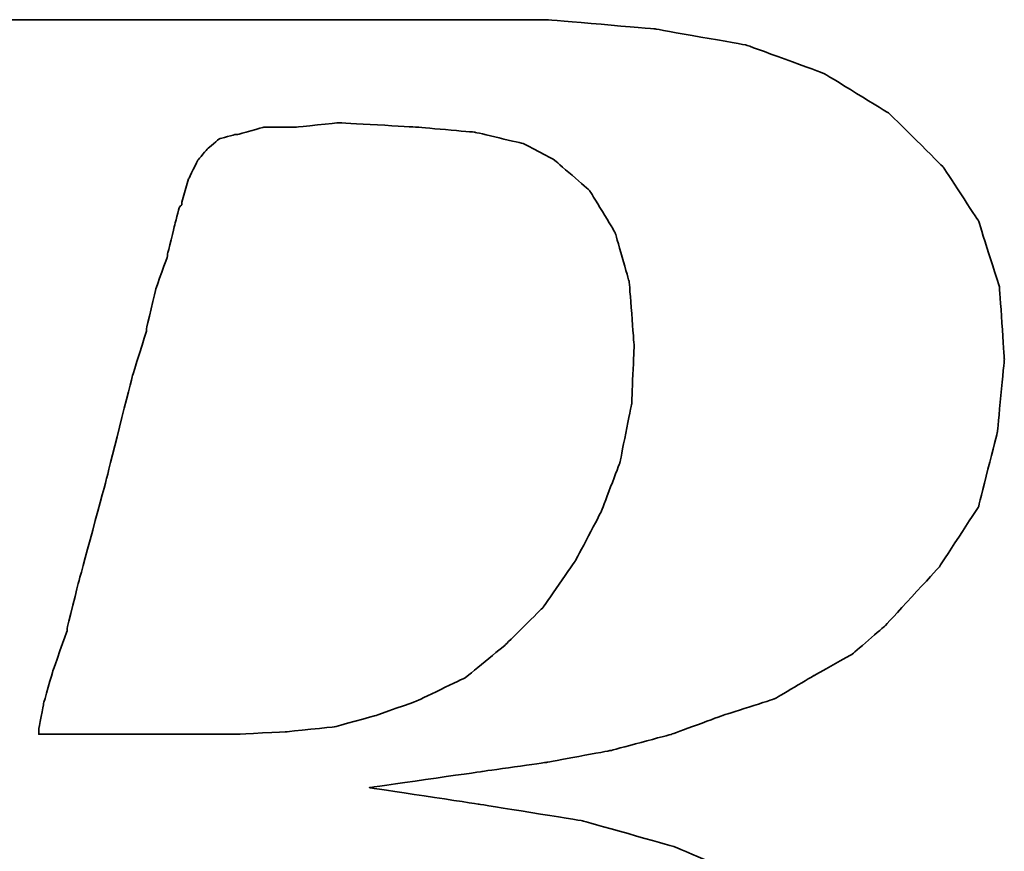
# Model space of a CAD drawing. Header units: millimetres. Extents: x 8 to 314, y 87 to 192.
# Tile 29 of 44: x 233.85 to 235.27, y 114.69 to 115.89. Entities that reach past the tile are written whole.
import ezdxf

# ---------------------------------------------------------------- set-up
doc = ezdxf.new("R2010")
doc.units = ezdxf.units.MM
doc.header["$LTSCALE"] = 0.15
doc.layers.add('DIM', color=4, linetype='CONTINUOUS')
doc.layers.add('layer 1', color=7, linetype='CONTINUOUS')

# ---------------------------------------------------------------- blocks, each defined once
blk = doc.blocks.new('TBI MOTION logo(完整正式版)')
at = {"layer": 'layer 1', "color": 22, "lineweight": 35}
for points, knots in [([(-64.65375, -6.86375), (-64.65375, -6.86375), (-64.84375, -7.29625), (-64.84375, -7.29625), (-64.84375, -7.29625), (-64.84375, -7.29625), (-64.86875, -7.34375), (-64.86875, -7.34375), (-64.86875, -7.34375), (-64.86875, -7.34375), (-64.86875, -7.36875), (-64.86875, -7.36875), (-64.86875, -7.36875), (-64.86875, -7.36875), (-65.15375, -7.65375), (-65.15375, -7.65375), (-65.15375, -7.65375), (-65.15375, -7.65375), (-65.17875, -7.65375), (-65.17875, -7.65375), (-65.17875, -7.65375), (-65.17875, -7.65375), (-65.20375, -7.67875), (-65.20375, -7.67875), (-65.20375, -7.67875), (-65.20375, -7.67875), (-65.58875, -7.87125), (-65.58875, -7.87125), (-65.58875, -7.87125), (-65.58875, -7.87125), (-65.63375, -7.87125), (-65.63375, -7.87125), (-65.63375, -7.87125), (-65.63375, -7.87125), (-65.65875, -7.89375), (-65.65875, -7.89375), (-65.65875, -7.89375), (-65.65875, -7.89375), (-66.09375, -7.94375), (-66.09375, -7.94375), (-66.09375, -7.94375), (-66.09375, -7.94375), (-66.11375, -7.94375), (-66.11375, -7.94375), (-66.11375, -7.94375), (-66.11375, -7.94375), (-66.16375, -7.94375), (-66.16375, -7.94375), (-66.16375, -7.94375), (-66.16375, -7.94375), (-66.30875, -7.94375), (-66.30875, -7.94375), (-66.30875, -7.94375), (-66.30875, -7.94375), (-66.69375, -7.94375), (-66.69375, -7.94375), (-66.69375, -7.94375), (-66.69375, -7.94375), (-67.07375, -7.94375), (-67.07375, -7.94375), (-67.07375, -7.94375), (-67.07375, -7.94375), (-67.12375, -7.94375), (-67.12375, -7.94375), (-67.12375, -7.94375), (-67.12375, -7.94375), (-67.12375, -7.96625), (-67.12375, -7.96625), (-67.12375, -7.96625), (-67.12375, -7.96625), (-67.14875, -7.99125), (-67.14875, -7.99125), (-67.14875, -7.99125), (-67.14875, -7.99125), (-67.24375, -8.34875), (-67.24375, -8.34875), (-67.24375, -8.34875), (-67.24375, -8.34875), (-67.31375, -8.68625), (-67.31375, -8.68625), (-67.31375, -8.68625), (-67.31375, -8.68625), (-67.26875, -8.68625), (-67.26875, -8.68625), (-67.26875, -8.68625), (-67.26875, -8.68625), (-67.07375, -8.68625), (-67.07375, -8.68625), (-67.07375, -8.68625), (-67.07375, -8.68625), (-66.54875, -8.68625), (-66.54875, -8.68625), (-66.54875, -8.68625), (-66.54875, -8.68625), (-65.82625, -8.68625), (-65.82625, -8.68625), (-65.82625, -8.68625), (-65.82625, -8.68625), (-65.01375, -8.68625), (-65.01375, -8.68625), (-65.01375, -8.68625), (-65.01375, -8.68625), (-64.05375, -8.68625), (-64.05375, -8.68625), (-64.05375, -8.68625), (-64.05375, -8.68625), (-62.08375, -8.68625), (-62.08375, -8.68625), (-62.08375, -8.68625), (-62.08375, -8.68625), (-60.06875, -8.68625), (-60.06875, -8.68625), (-60.06875, -8.68625), (-60.06875, -8.68625), (-59.10875, -8.68625), (-59.10875, -8.68625), (-59.10875, -8.68625), (-59.10875, -8.68625), (-58.29375, -8.68625), (-58.29375, -8.68625), (-58.29375, -8.68625), (-58.29375, -8.68625), (-57.57375, -8.68625), (-57.57375, -8.68625), (-57.57375, -8.68625), (-57.57375, -8.68625), (-57.04875, -8.68625), (-57.04875, -8.68625), (-57.04875, -8.68625), (-57.04875, -8.68625), (-56.85375, -8.68625), (-56.85375, -8.68625), (-56.85375, -8.68625), (-56.85375, -8.68625), (-56.70875, -8.68625), (-56.70875, -8.68625), (-56.70875, -8.68625), (-56.70875, -8.68625), (-56.61375, -8.68625), (-56.61375, -8.68625), (-56.61375, -8.68625), (-56.61375, -8.68625), (-56.56875, -8.68625), (-56.56875, -8.68625), (-56.56875, -8.68625), (-56.56875, -8.68625), (-55.65375, -8.63875), (-55.65375, -8.63875), (-55.65375, -8.63875), (-55.65375, -8.63875), (-54.76875, -8.51875), (-54.76875, -8.51875), (-54.76875, -8.51875), (-54.76875, -8.51875), (-53.90375, -8.30375), (-53.90375, -8.30375), (-53.90375, -8.30375), (-53.90375, -8.30375), (-53.08875, -8.03875), (-53.08875, -8.03875), (-53.08875, -8.03875), (-53.08875, -8.03875), (-52.34375, -7.65375), (-52.34375, -7.65375), (-52.34375, -7.65375), (-52.34375, -7.65375), (-51.69875, -7.29625), (-51.69875, -7.29625), (-51.69875, -7.29625), (-51.69875, -7.29625), (-51.21875, -6.91125), (-51.21875, -6.91125), (-51.21875, -6.91125), (-51.21875, -6.91125), (-50.83375, -6.50375), (-50.83375, -6.50375), (-50.83375, -6.50375), (-50.83375, -6.50375), (-50.44875, -5.94875), (-50.44875, -5.94875), (-50.44875, -5.94875), (-50.44875, -5.94875), (-50.13875, -5.30375), (-50.13875, -5.30375), (-50.13875, -5.30375), (-50.13875, -5.30375), (-49.99375, -4.65375), (-49.99375, -4.65375), (-49.99375, -4.65375), (-49.99375, -4.65375), (-49.92375, -3.98375), (-49.92375, -3.98375), (-49.92375, -3.98375), (-49.92375, -3.98375), (-49.99375, -3.19374), (-49.99375, -3.19374), (-49.99375, -3.19374), (-49.99375, -3.19374), (-50.23374, -2.44874), (-50.23374, -2.44874), (-50.23374, -2.44874), (-50.23374, -2.44874), (-50.59375, -1.87374), (-50.59375, -1.87374), (-50.59375, -1.87374), (-50.59375, -1.87374), (-51.09875, -1.31874), (-51.09875, -1.31874), (-51.09875, -1.31874), (-51.09875, -1.31874), (-51.74375, -0.81875), (-51.74375, -0.81875), (-51.74375, -0.81875), (-51.74375, -0.81875), (-52.53875, -0.48125), (-52.53875, -0.48125), (-52.53875, -0.48125), (-52.53875, -0.48125), (-53.47375, -0.21875), (-53.47375, -0.21875), (-53.47375, -0.21875), (-53.47375, -0.21875), (-54.52875, -0.04874), (-54.52875, -0.04874), (-54.52875, -0.04874), (-54.52875, -0.04874), (-55.65375, 0.12125), (-55.65375, 0.12125), (-55.65375, 0.12125), (-55.65375, 0.12125), (-54.50375, 0.28624), (-54.50375, 0.28624), (-54.50375, 0.28624), (-54.50375, 0.28624), (-53.83375, 0.38124), (-53.83375, 0.38124), (-53.83375, 0.38124), (-53.83375, 0.38124), (-53.18375, 0.50125), (-53.18375, 0.50125), (-53.18375, 0.50125), (-53.18375, 0.50125), (-52.55875, 0.66874), (-52.55875, 0.66874), (-52.55875, 0.66874), (-52.55875, 0.66874), (-52.03375, 0.86124), (-52.03375, 0.86124), (-52.03375, 0.86124), (-52.03375, 0.86124), (-51.50374, 1.03124), (-51.50374, 1.03124), (-51.50374, 1.03124), (-51.50374, 1.03124), (-51.09875, 1.27125), (-51.09875, 1.27125), (-51.09875, 1.27125), (-51.09875, 1.27125), (-50.71375, 1.48624), (-50.71375, 1.48624), (-50.71375, 1.48624), (-50.71375, 1.48624), (-50.37625, 1.77625), (-50.37625, 1.77625), (-50.37625, 1.77625), (-50.37625, 1.77625), (-49.82375, 2.37625), (-49.82375, 2.37625), (-49.82375, 2.37625), (-49.82375, 2.37625), (-49.41875, 2.99625), (-49.41875, 2.99625), (-49.41875, 2.99625), (-49.41875, 2.99625), (-49.22375, 3.76625), (-49.22375, 3.76625), (-49.22375, 3.76625), (-49.22375, 3.76625), (-49.15375, 4.50874), (-49.15375, 4.50874), (-49.15375, 4.50874), (-49.15375, 4.50874), (-49.20375, 5.25125), (-49.20375, 5.25125), (-49.20375, 5.25125), (-49.20375, 5.25125), (-49.41875, 5.92625), (-49.41875, 5.92625), (-49.41875, 5.92625), (-49.41875, 5.92625), (-49.77875, 6.47625), (-49.77875, 6.47625), (-49.77875, 6.47625), (-49.77875, 6.47625), (-50.33125, 7.02624), (-50.33125, 7.02624), (-50.33125, 7.02624), (-50.33125, 7.02624), (-51.00125, 7.43625), (-51.00125, 7.43625), (-51.00125, 7.43625), (-51.00125, 7.43625), (-51.79375, 7.72625), (-51.79375, 7.72625), (-51.79375, 7.72625), (-51.79375, 7.72625), (-52.72875, 7.89124), (-52.72875, 7.89124), (-52.72875, 7.89124), (-52.72875, 7.89124), (-53.83375, 7.98625), (-53.83375, 7.98625), (-53.83375, 7.98625), (-53.83375, 7.98625), (-53.92875, 7.98625), (-53.92875, 7.98625), (-53.92875, 7.98625), (-53.92875, 7.98625), (-54.26375, 7.98625), (-54.26375, 7.98625), (-54.26375, 7.98625), (-54.26375, 7.98625), (-54.74375, 7.98625), (-54.74375, 7.98625), (-54.74375, 7.98625), (-54.74375, 7.98625), (-55.36875, 7.98625), (-55.36875, 7.98625), (-55.36875, 7.98625), (-55.36875, 7.98625), (-56.13375, 7.98625), (-56.13375, 7.98625), (-56.13375, 7.98625), (-56.13375, 7.98625), (-56.94875, 7.98625), (-56.94875, 7.98625), (-56.94875, 7.98625), (-56.94875, 7.98625), (-58.77625, 7.98625), (-58.77625, 7.98625), (-58.77625, 7.98625), (-58.77625, 7.98625), (-60.59875, 7.98625), (-60.59875, 7.98625), (-60.59875, 7.98625), (-60.59875, 7.98625), (-61.41375, 7.98625), (-61.41375, 7.98625), (-61.41375, 7.98625), (-61.41375, 7.98625), (-62.17875, 7.98625), (-62.17875, 7.98625), (-62.17875, 7.98625), (-62.17875, 7.98625), (-62.80375, 7.98625), (-62.80375, 7.98625), (-62.80375, 7.98625), (-62.80375, 7.98625), (-63.30625, 7.98625), (-63.30625, 7.98625), (-63.30625, 7.98625), (-63.30625, 7.98625), (-63.57375, 7.98625), (-63.57375, 7.98625), (-63.57375, 7.98625), (-63.57375, 7.98625), (-63.57375, 7.96375), (-63.57375, 7.96375), (-63.57375, 7.96375), (-63.57375, 7.96375), (-63.59875, 7.94125), (-63.59875, 7.94125), (-63.59875, 7.94125), (-63.59875, 7.94125), (-63.69375, 7.55625), (-63.69375, 7.55625), (-63.69375, 7.55625), (-63.69375, 7.55625), (-63.76375, 7.24624), (-63.76375, 7.24624), (-63.76375, 7.24624), (-63.76375, 7.24624), (-63.23875, 7.24624), (-63.23875, 7.24624), (-63.23875, 7.24624), (-63.23875, 7.24624), (-62.75875, 7.24624), (-62.75875, 7.24624), (-62.75875, 7.24624), (-62.75875, 7.24624), (-62.61125, 7.24624), (-62.61125, 7.24624), (-62.61125, 7.24624), (-62.61125, 7.24624), (-62.56625, 7.24624), (-62.56625, 7.24624), (-62.56625, 7.24624), (-62.56625, 7.24624), (-62.22875, 7.24624), (-62.22875, 7.24624), (-62.22875, 7.24624), (-62.22875, 7.24624), (-62.20375, 7.24624), (-62.20375, 7.24624), (-62.20375, 7.24624), (-62.20375, 7.24624), (-62.17875, 7.21875), (-62.17875, 7.21875), (-62.17875, 7.21875), (-62.17875, 7.21875), (-61.96375, 7.17125), (-61.96375, 7.17125), (-61.96375, 7.17125), (-61.96375, 7.17125), (-61.72375, 7.12624), (-61.72375, 7.12624), (-61.72375, 7.12624), (-61.72375, 7.12624), (-61.70375, 7.12624), (-61.70375, 7.12624), (-61.70375, 7.12624), (-61.70375, 7.12624), (-61.55875, 7.07624), (-61.55875, 7.07624), (-61.55875, 7.07624), (-61.55875, 7.07624), (-61.50875, 7.07624), (-61.50875, 7.07624), (-61.50875, 7.07624), (-61.50875, 7.07624), (-61.48375, 7.02624), (-61.48375, 7.02624), (-61.48375, 7.02624), (-61.48375, 7.02624), (-61.31875, 6.83375), (-61.31875, 6.83375), (-61.31875, 6.83375), (-61.31875, 6.83375), (-61.29375, 6.81125), (-61.29375, 6.81125), (-61.29375, 6.81125), (-61.29375, 6.81125), (-61.29375, 6.78625), (-61.29375, 6.78625), (-61.29375, 6.78625), (-61.29375, 6.78625), (-61.19875, 6.50124), (-61.19875, 6.50124), (-61.19875, 6.50124), (-61.19875, 6.50124), (-61.17375, 6.45124), (-61.17375, 6.45124), (-61.17375, 6.45124), (-61.17375, 6.45124), (-61.19875, 6.40625), (-61.19875, 6.40625), (-61.19875, 6.40625), (-61.19875, 6.40625), (-61.26875, 5.99624), (-61.26875, 5.99624), (-61.26875, 5.99624), (-61.26875, 5.99624), (-61.26875, 5.85125), (-61.26875, 5.85125), (-61.26875, 5.85125), (-61.26875, 5.85125), (-61.26875, 5.82625), (-61.26875, 5.82625), (-61.26875, 5.82625), (-61.26875, 5.82625), (-61.29375, 5.80625), (-61.29375, 5.80625), (-61.29375, 5.80625), (-61.29375, 5.80625), (-61.34125, 5.66125), (-61.34125, 5.66125), (-61.34125, 5.66125), (-61.34125, 5.66125), (-61.41375, 5.44625), (-61.41375, 5.44625), (-61.41375, 5.44625), (-61.41375, 5.44625), (-61.48375, 5.15625), (-61.48375, 5.15625), (-61.48375, 5.15625), (-61.48375, 5.15625), (-61.58375, 4.82124), (-61.58375, 4.82124), (-61.58375, 4.82124), (-61.58375, 4.82124), (-61.79875, 4.00375), (-61.79875, 4.00375), (-61.79875, 4.00375), (-61.79875, 4.00375), (-62.05875, 2.99625), (-62.05875, 2.99625), (-62.05875, 2.99625), (-62.05875, 2.99625), (-62.34875, 1.91625), (-62.34875, 1.91625), (-62.34875, 1.91625), (-62.34875, 1.91625), (-62.97375, -0.41124), (-62.97375, -0.41124), (-62.97375, -0.41124), (-62.97375, -0.41124), (-63.59875, -2.75875), (-63.59875, -2.75875), (-63.59875, -2.75875), (-63.59875, -2.75875), (-63.88375, -3.86374), (-63.88375, -3.86374), (-63.88375, -3.86374), (-63.88375, -3.86374), (-64.14875, -4.82374), (-64.14875, -4.82374), (-64.14875, -4.82374), (-64.14875, -4.82374), (-64.36375, -5.64125), (-64.36375, -5.64125), (-64.36375, -5.64125), (-64.36375, -5.64125), (-64.43625, -5.97625), (-64.43625, -5.97625), (-64.43625, -5.97625), (-64.43625, -5.97625), (-64.50875, -6.28625), (-64.50875, -6.28625), (-64.50875, -6.28625), (-64.50875, -6.28625), (-64.50875, -6.30875), (-64.50875, -6.30875), (-64.50875, -6.30875), (-64.50875, -6.30875), (-64.57875, -6.50375), (-64.57875, -6.50375), (-64.57875, -6.50375), (-64.57875, -6.50375), (-64.62875, -6.69625), (-64.62875, -6.69625), (-64.62875, -6.69625), (-64.62875, -6.69625), (-64.62875, -6.76875), (-64.62875, -6.76875), (-64.62875, -6.76875), (-64.62875, -6.76875), (-64.62875, -6.81375), (-64.62875, -6.81375), (-64.62875, -6.81375), (-64.62875, -6.81375), (-64.62875, -6.83875), (-64.62875, -6.83875), (-64.62875, -6.83875), (-64.62875, -6.83875), (-64.65375, -6.86375), (-64.65375, -6.86375)], [0, 0, 0, 0, 0.00719424, 0.00719424, 0.00719424, 0.00719425, 0.01438849, 0.01438849, 0.01438849, 0.0143885, 0.02158273, 0.02158273, 0.02158273, 0.02158274, 0.02877698, 0.02877698, 0.02877698, 0.02877699, 0.03597122, 0.03597122, 0.03597122, 0.03597123, 0.04316547, 0.04316547, 0.04316547, 0.04316548, 0.05035971, 0.05035971, 0.05035971, 0.05035972, 0.05755396, 0.05755396, 0.05755396, 0.05755397, 0.0647482, 0.0647482, 0.0647482, 0.06474821, 0.07194245, 0.07194245, 0.07194245, 0.07194246, 0.07913669, 0.07913669, 0.07913669, 0.0791367, 0.08633094, 0.08633094, 0.08633094, 0.08633095, 0.09352518, 0.09352518, 0.09352518, 0.09352519, 0.10071942, 0.10071942, 0.10071942, 0.10071943, 0.10791367, 0.10791367, 0.10791367, 0.10791368, 0.11510791, 0.11510791, 0.11510791, 0.11510792, 0.12230216, 0.12230216, 0.12230216, 0.12230217, 0.1294964, 0.1294964, 0.1294964, 0.12949641, 0.13669065, 0.13669065, 0.13669065, 0.13669066, 0.14388489, 0.14388489, 0.14388489, 0.1438849, 0.15107914, 0.15107914, 0.15107914, 0.15107915, 0.15827338, 0.15827338, 0.15827338, 0.15827339, 0.16546763, 0.16546763, 0.16546763, 0.16546764, 0.17266187, 0.17266187, 0.17266187, 0.17266188, 0.17985612, 0.17985612, 0.17985612, 0.17985613, 0.18705036, 0.18705036, 0.18705036, 0.18705037, 0.1942446, 0.1942446, 0.1942446, 0.19424461, 0.20143885, 0.20143885, 0.20143885, 0.20143886, 0.20863309, 0.20863309, 0.20863309, 0.2086331, 0.21582734, 0.21582734, 0.21582734, 0.21582735, 0.22302158, 0.22302158, 0.22302158, 0.22302159, 0.23021583, 0.23021583, 0.23021583, 0.23021584, 0.23741007, 0.23741007, 0.23741007, 0.23741008, 0.24460432, 0.24460432, 0.24460432, 0.24460433, 0.25179856, 0.25179856, 0.25179856, 0.25179857, 0.25899281, 0.25899281, 0.25899281, 0.25899282, 0.26618705, 0.26618705, 0.26618705, 0.26618706, 0.27338129, 0.27338129, 0.27338129, 0.2733813, 0.28057554, 0.28057554, 0.28057554, 0.28057555, 0.28776978, 0.28776978, 0.28776978, 0.28776979, 0.29496403, 0.29496403, 0.29496403, 0.29496404, 0.30215827, 0.30215827, 0.30215827, 0.30215828, 0.30935252, 0.30935252, 0.30935252, 0.30935253, 0.31654676, 0.31654676, 0.31654676, 0.31654677, 0.32374101, 0.32374101, 0.32374101, 0.32374102, 0.33093525, 0.33093525, 0.33093525, 0.33093526, 0.3381295, 0.3381295, 0.3381295, 0.33812951, 0.34532374, 0.34532374, 0.34532374, 0.34532375, 0.35251799, 0.35251799, 0.35251799, 0.352518, 0.35971223, 0.35971223, 0.35971223, 0.35971224, 0.36690647, 0.36690647, 0.36690647, 0.36690648, 0.37410072, 0.37410072, 0.37410072, 0.37410073, 0.38129496, 0.38129496, 0.38129496, 0.38129497, 0.38848921, 0.38848921, 0.38848921, 0.38848922, 0.39568345, 0.39568345, 0.39568345, 0.39568346, 0.4028777, 0.4028777, 0.4028777, 0.40287771, 0.41007194, 0.41007194, 0.41007194, 0.41007195, 0.41726619, 0.41726619, 0.41726619, 0.4172662, 0.42446043, 0.42446043, 0.42446043, 0.42446044, 0.43165468, 0.43165468, 0.43165468, 0.43165469, 0.43884892, 0.43884892, 0.43884892, 0.43884893, 0.44604317, 0.44604317, 0.44604317, 0.44604318, 0.45323741, 0.45323741, 0.45323741, 0.45323742, 0.46043165, 0.46043165, 0.46043165, 0.46043166, 0.4676259, 0.4676259, 0.4676259, 0.46762591, 0.47482014, 0.47482014, 0.47482014, 0.47482015, 0.48201439, 0.48201439, 0.48201439, 0.4820144, 0.48920863, 0.48920863, 0.48920863, 0.48920864, 0.49640288, 0.49640288, 0.49640288, 0.49640289, 0.50359712, 0.50359712, 0.50359712, 0.50359713, 0.51079137, 0.51079137, 0.51079137, 0.51079138, 0.51798561, 0.51798561, 0.51798561, 0.51798562, 0.52517986, 0.52517986, 0.52517986, 0.52517987, 0.5323741, 0.5323741, 0.5323741, 0.53237411, 0.53956835, 0.53956835, 0.53956835, 0.53956836, 0.54676259, 0.54676259, 0.54676259, 0.5467626, 0.55395683, 0.55395683, 0.55395683, 0.55395684, 0.56115108, 0.56115108, 0.56115108, 0.56115109, 0.56834532, 0.56834532, 0.56834532, 0.56834533, 0.57553957, 0.57553957, 0.57553957, 0.57553958, 0.58273381, 0.58273381, 0.58273381, 0.58273382, 0.58992806, 0.58992806, 0.58992806, 0.58992807, 0.5971223, 0.5971223, 0.5971223, 0.59712231, 0.60431655, 0.60431655, 0.60431655, 0.60431656, 0.61151079, 0.61151079, 0.61151079, 0.6115108, 0.61870504, 0.61870504, 0.61870504, 0.61870505, 0.62589928, 0.62589928, 0.62589928, 0.62589929, 0.63309353, 0.63309353, 0.63309353, 0.63309354, 0.64028777, 0.64028777, 0.64028777, 0.64028778, 0.64748201, 0.64748201, 0.64748201, 0.64748202, 0.65467626, 0.65467626, 0.65467626, 0.65467627, 0.6618705, 0.6618705, 0.6618705, 0.66187051, 0.66906475, 0.66906475, 0.66906475, 0.66906476, 0.67625899, 0.67625899, 0.67625899, 0.676259, 0.68345324, 0.68345324, 0.68345324, 0.68345325, 0.69064748, 0.69064748, 0.69064748, 0.69064749, 0.69784173, 0.69784173, 0.69784173, 0.69784174, 0.70503597, 0.70503597, 0.70503597, 0.70503598, 0.71223022, 0.71223022, 0.71223022, 0.71223023, 0.71942446, 0.71942446, 0.71942446, 0.71942447, 0.72661871, 0.72661871, 0.72661871, 0.72661872, 0.73381295, 0.73381295, 0.73381295, 0.73381296, 0.74100719, 0.74100719, 0.74100719, 0.7410072, 0.74820144, 0.74820144, 0.74820144, 0.74820145, 0.75539568, 0.75539568, 0.75539568, 0.75539569, 0.76258993, 0.76258993, 0.76258993, 0.76258994, 0.76978417, 0.76978417, 0.76978417, 0.76978418, 0.77697842, 0.77697842, 0.77697842, 0.77697843, 0.78417266, 0.78417266, 0.78417266, 0.78417267, 0.79136691, 0.79136691, 0.79136691, 0.79136692, 0.79856115, 0.79856115, 0.79856115, 0.79856116, 0.8057554, 0.8057554, 0.8057554, 0.80575541, 0.81294964, 0.81294964, 0.81294964, 0.81294965, 0.82014388, 0.82014388, 0.82014388, 0.82014389, 0.82733813, 0.82733813, 0.82733813, 0.82733814, 0.83453237, 0.83453237, 0.83453237, 0.83453238, 0.84172662, 0.84172662, 0.84172662, 0.84172663, 0.84892086, 0.84892086, 0.84892086, 0.84892087, 0.85611511, 0.85611511, 0.85611511, 0.85611512, 0.86330935, 0.86330935, 0.86330935, 0.86330936, 0.8705036, 0.8705036, 0.8705036, 0.87050361, 0.87769784, 0.87769784, 0.87769784, 0.87769785, 0.88489209, 0.88489209, 0.88489209, 0.8848921, 0.89208633, 0.89208633, 0.89208633, 0.89208634, 0.89928058, 0.89928058, 0.89928058, 0.89928059, 0.90647482, 0.90647482, 0.90647482, 0.90647483, 0.91366906, 0.91366906, 0.91366906, 0.91366907, 0.92086331, 0.92086331, 0.92086331, 0.92086332, 0.92805755, 0.92805755, 0.92805755, 0.92805756, 0.9352518, 0.9352518, 0.9352518, 0.93525181, 0.94244604, 0.94244604, 0.94244604, 0.94244605, 0.94964029, 0.94964029, 0.94964029, 0.9496403, 0.95683453, 0.95683453, 0.95683453, 0.95683454, 0.96402878, 0.96402878, 0.96402878, 0.96402879, 0.97122302, 0.97122302, 0.97122302, 0.97122303, 0.97841727, 0.97841727, 0.97841727, 0.97841728, 0.98561151, 0.98561151, 0.98561151, 0.98561152, 0.99280576, 0.99280576, 0.99280576, 0.99280577, 1, 1, 1, 1]), ([(-57.50375, 6.35625), (-57.50375, 6.35625), (-57.57375, 6.11625), (-57.57375, 6.11625), (-57.57375, 6.11625), (-57.57375, 6.11625), (-57.57375, 6.09125), (-57.57375, 6.09125), (-57.57375, 6.09125), (-57.57375, 6.09125), (-57.59875, 6.06625), (-57.59875, 6.06625), (-57.59875, 6.06625), (-57.59875, 6.06625), (-57.64875, 5.87625), (-57.64875, 5.87625), (-57.64875, 5.87625), (-57.64875, 5.87625), (-57.71875, 5.58875), (-57.71875, 5.58875), (-57.71875, 5.58875), (-57.71875, 5.58875), (-57.71875, 5.56625), (-57.71875, 5.56625), (-57.71875, 5.56625), (-57.71875, 5.56625), (-57.83875, 5.23125), (-57.83875, 5.23125), (-57.83875, 5.23125), (-57.83875, 5.23125), (-57.93625, 4.82124), (-57.93625, 4.82124), (-57.93625, 4.82124), (-57.93625, 4.82124), (-57.93625, 4.79624), (-57.93625, 4.79624), (-57.93625, 4.79624), (-57.93625, 4.79624), (-58.07875, 4.34125), (-58.07875, 4.34125), (-58.07875, 4.34125), (-58.07875, 4.34125), (-58.34375, 3.28625), (-58.34375, 3.28625), (-58.34375, 3.28625), (-58.34375, 3.28625), (-58.62875, 2.23124), (-58.62875, 2.23124), (-58.62875, 2.23124), (-58.62875, 2.23124), (-58.74875, 1.75125), (-58.74875, 1.75125), (-58.74875, 1.75125), (-58.74875, 1.75125), (-58.74875, 1.72625), (-58.74875, 1.72625), (-58.74875, 1.72625), (-58.74875, 1.72625), (-58.89375, 1.31625), (-58.89375, 1.31625), (-58.89375, 1.31625), (-58.89375, 1.31625), (-58.98875, 0.98124), (-58.98875, 0.98124), (-58.98875, 0.98124), (-58.98875, 0.98124), (-59.03875, 0.71625), (-59.03875, 0.71625), (-59.03875, 0.71625), (-59.03875, 0.71625), (-59.03875, 0.66874), (-59.03875, 0.66874), (-59.03875, 0.66874), (-59.03875, 0.66874), (-58.91875, 0.66874), (-58.91875, 0.66874), (-58.91875, 0.66874), (-58.91875, 0.66874), (-58.53375, 0.66874), (-58.53375, 0.66874), (-58.53375, 0.66874), (-58.53375, 0.66874), (-58.10375, 0.66874), (-58.10375, 0.66874), (-58.10375, 0.66874), (-58.10375, 0.66874), (-57.66875, 0.66874), (-57.66875, 0.66874), (-57.66875, 0.66874), (-57.66875, 0.66874), (-57.33375, 0.66874), (-57.33375, 0.66874), (-57.33375, 0.66874), (-57.33375, 0.66874), (-57.09375, 0.66874), (-57.09375, 0.66874), (-57.09375, 0.66874), (-57.09375, 0.66874), (-56.99875, 0.66874), (-56.99875, 0.66874), (-56.99875, 0.66874), (-56.99875, 0.66874), (-56.49375, 0.69374), (-56.49375, 0.69374), (-56.49375, 0.69374), (-56.49375, 0.69374), (-56.01375, 0.74374), (-56.01375, 0.74374), (-56.01375, 0.74374), (-56.01375, 0.74374), (-55.58375, 0.86124), (-55.58375, 0.86124), (-55.58375, 0.86124), (-55.58375, 0.86124), (-55.17375, 1.00624), (-55.17375, 1.00624), (-55.17375, 1.00624), (-55.17375, 1.00624), (-54.67375, 1.24625), (-54.67375, 1.24625), (-54.67375, 1.24625), (-54.67375, 1.24625), (-54.26375, 1.58124), (-54.26375, 1.58124), (-54.26375, 1.58124), (-54.26375, 1.58124), (-53.87875, 1.96374), (-53.87875, 1.96374), (-53.87875, 1.96374), (-53.87875, 1.96374), (-53.54375, 2.44625), (-53.54375, 2.44625), (-53.54375, 2.44625), (-53.54375, 2.44625), (-53.27875, 2.95125), (-53.27875, 2.95125), (-53.27875, 2.95125), (-53.27875, 2.95125), (-53.08875, 3.45124), (-53.08875, 3.45124), (-53.08875, 3.45124), (-53.08875, 3.45124), (-52.96875, 4.05124), (-52.96875, 4.05124), (-52.96875, 4.05124), (-52.96875, 4.05124), (-52.94375, 4.65125), (-52.94375, 4.65125), (-52.94375, 4.65125), (-52.94375, 4.65125), (-52.99375, 5.30125), (-52.99375, 5.30125), (-52.99375, 5.30125), (-52.99375, 5.30125), (-53.13875, 5.80625), (-53.13875, 5.80625), (-53.13875, 5.80625), (-53.13875, 5.80625), (-53.39875, 6.23625), (-53.39875, 6.23625), (-53.39875, 6.23625), (-53.39875, 6.23625), (-53.75875, 6.54875), (-53.75875, 6.54875), (-53.75875, 6.54875), (-53.75875, 6.54875), (-54.07375, 6.71625), (-54.07375, 6.71625), (-54.07375, 6.71625), (-54.07375, 6.71625), (-54.57375, 6.83375), (-54.57375, 6.83375), (-54.57375, 6.83375), (-54.57375, 6.83375), (-55.17375, 6.88625), (-55.17375, 6.88625), (-55.17375, 6.88625), (-55.17375, 6.88625), (-55.96875, 6.93125), (-55.96875, 6.93125), (-55.96875, 6.93125), (-55.96875, 6.93125), (-56.39875, 6.88625), (-56.39875, 6.88625), (-56.39875, 6.88625), (-56.39875, 6.88625), (-56.42125, 6.88625), (-56.42125, 6.88625), (-56.42125, 6.88625), (-56.42125, 6.88625), (-56.73375, 6.88625), (-56.73375, 6.88625), (-56.73375, 6.88625), (-56.73375, 6.88625), (-56.99875, 6.81125), (-56.99875, 6.81125), (-56.99875, 6.81125), (-56.99875, 6.81125), (-57.02375, 6.81125), (-57.02375, 6.81125), (-57.02375, 6.81125), (-57.02375, 6.81125), (-57.18875, 6.76625), (-57.18875, 6.76625), (-57.18875, 6.76625), (-57.18875, 6.76625), (-57.30875, 6.66625), (-57.30875, 6.66625), (-57.30875, 6.66625), (-57.30875, 6.66625), (-57.40875, 6.54875), (-57.40875, 6.54875), (-57.40875, 6.54875), (-57.40875, 6.54875), (-57.50375, 6.35625), (-57.50375, 6.35625)], [0, 0, 0, 0, 0.01851852, 0.01851852, 0.01851852, 0.01851853, 0.03703704, 0.03703704, 0.03703704, 0.03703705, 0.05555556, 0.05555556, 0.05555556, 0.05555557, 0.07407407, 0.07407407, 0.07407407, 0.07407408, 0.09259259, 0.09259259, 0.09259259, 0.0925926, 0.11111111, 0.11111111, 0.11111111, 0.11111112, 0.12962963, 0.12962963, 0.12962963, 0.12962964, 0.14814815, 0.14814815, 0.14814815, 0.14814816, 0.16666667, 0.16666667, 0.16666667, 0.16666668, 0.18518519, 0.18518519, 0.18518519, 0.1851852, 0.2037037, 0.2037037, 0.2037037, 0.20370371, 0.22222222, 0.22222222, 0.22222222, 0.22222223, 0.24074074, 0.24074074, 0.24074074, 0.24074075, 0.25925926, 0.25925926, 0.25925926, 0.25925927, 0.27777778, 0.27777778, 0.27777778, 0.27777779, 0.2962963, 0.2962963, 0.2962963, 0.29629631, 0.31481481, 0.31481481, 0.31481481, 0.31481482, 0.33333333, 0.33333333, 0.33333333, 0.33333334, 0.35185185, 0.35185185, 0.35185185, 0.35185186, 0.37037037, 0.37037037, 0.37037037, 0.37037038, 0.38888889, 0.38888889, 0.38888889, 0.3888889, 0.40740741, 0.40740741, 0.40740741, 0.40740742, 0.42592593, 0.42592593, 0.42592593, 0.42592594, 0.44444444, 0.44444444, 0.44444444, 0.44444445, 0.46296296, 0.46296296, 0.46296296, 0.46296297, 0.48148148, 0.48148148, 0.48148148, 0.48148149, 0.5, 0.5, 0.5, 0.50000001, 0.51851852, 0.51851852, 0.51851852, 0.51851853, 0.53703704, 0.53703704, 0.53703704, 0.53703705, 0.55555556, 0.55555556, 0.55555556, 0.55555557, 0.57407407, 0.57407407, 0.57407407, 0.57407408, 0.59259259, 0.59259259, 0.59259259, 0.5925926, 0.61111111, 0.61111111, 0.61111111, 0.61111112, 0.62962963, 0.62962963, 0.62962963, 0.62962964, 0.64814815, 0.64814815, 0.64814815, 0.64814816, 0.66666667, 0.66666667, 0.66666667, 0.66666668, 0.68518519, 0.68518519, 0.68518519, 0.6851852, 0.7037037, 0.7037037, 0.7037037, 0.70370371, 0.72222222, 0.72222222, 0.72222222, 0.72222223, 0.74074074, 0.74074074, 0.74074074, 0.74074075, 0.75925926, 0.75925926, 0.75925926, 0.75925927, 0.77777778, 0.77777778, 0.77777778, 0.77777779, 0.7962963, 0.7962963, 0.7962963, 0.79629631, 0.81481481, 0.81481481, 0.81481481, 0.81481482, 0.83333333, 0.83333333, 0.83333333, 0.83333334, 0.85185185, 0.85185185, 0.85185185, 0.85185186, 0.87037037, 0.87037037, 0.87037037, 0.87037038, 0.88888889, 0.88888889, 0.88888889, 0.8888889, 0.90740741, 0.90740741, 0.90740741, 0.90740742, 0.92592593, 0.92592593, 0.92592593, 0.92592594, 0.94444444, 0.94444444, 0.94444444, 0.94444445, 0.96296296, 0.96296296, 0.96296296, 0.96296297, 0.98148148, 0.98148148, 0.98148148, 0.98148149, 1, 1, 1, 1])]:
    blk.add_open_spline(points, degree=3, knots=knots, dxfattribs=at)

msp = doc.modelspace()

# ---------------------------------------------------------------- block references
at = {"layer": 'DIM', "color": 7, "xscale": 0.1404528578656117, "yscale": 0.1404528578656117, "zscale": 0.1404528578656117}
msp.add_blockref('TBI MOTION logo(完整正式版)', (242.1701, 114.7688), dxfattribs=at)

doc.saveas('drawing.dxf')
